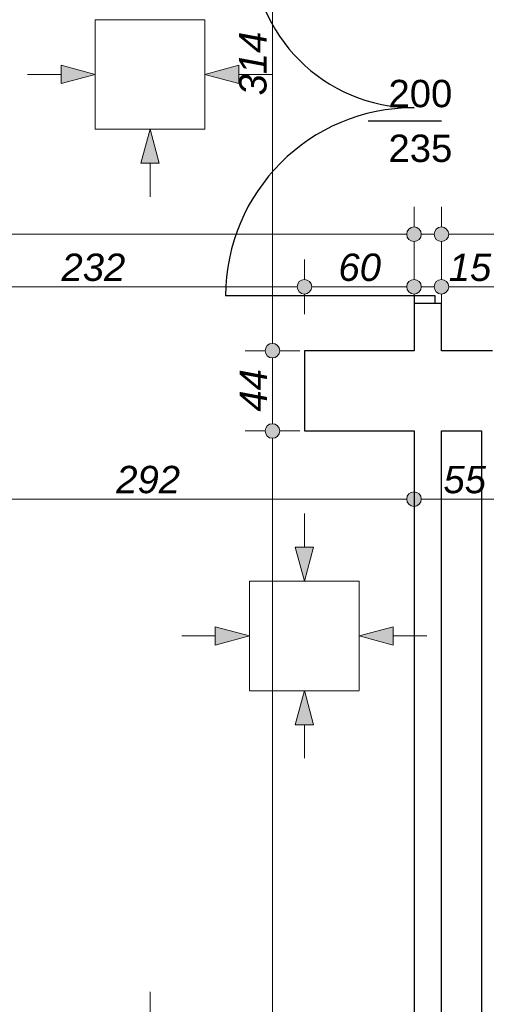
# Model space of a CAD drawing. Header units: millimetres. Extents: x -170998 to -45998, y 10557 to 52557.
# Tile 22 of 92: x -128068 to -125512, y 28357 to 33754. Entities that reach past the tile are written whole.
import ezdxf

# ---------------------------------------------------------------- set-up
doc = ezdxf.new("R2010")
doc.units = ezdxf.units.MM
doc.header["$MEASUREMENT"] = 0
for name, color, linetype in [('Drzwi', 7, 'Continuous'), ('Linia', 7, 'Continuous'), ('Obiekt', 7, 'Continuous'), ('Słup', 7, 'Continuous'), ('Wymiary', 7, 'Continuous'), ('Ściana', 7, 'Continuous')]:
    doc.layers.add(name, color=color, linetype=linetype)
doc.styles.add('Arial', font='txt')
doc.dimstyles.new('GENERATED_STYLE__1', dxfattribs={"dimtxt": 150, "dimasz": 152, "dimexe": 0.18, "dimexo": 0, "dimgap": 0.09, "dimtad": 1, "dimtih": 1, "dimtoh": 1, "dimlfac": 0.1, "dimzin": 0, "dimdsep": 46, "dimtxsty": 'Arial', "dimblk": 'ARROWHEAD_11', "dimblk1": 'ARROWHEAD_11', "dimblk2": 'ARROWHEAD_11', "dimcen": 0.09, "dimclrd": 114, "dimclre": 114, "dimclrt": 114, "dimazin": 0, "dimtfac": 1, "dimtdec": 4, "dimtmove": 0, "dimatfit": 3, "dimfxl": 1, "dimtolj": 1, "dimtzin": 0, "dimarcsym": 0})
doc.dimstyles.new('GENERATED_STYLE__2', dxfattribs={"dimtxt": 150, "dimasz": 152, "dimexe": 0.18, "dimexo": 0, "dimgap": 0.09, "dimtad": 1, "dimlfac": 0.1, "dimzin": 0, "dimdsep": 46, "dimtxsty": 'Arial', "dimblk": 'ARROWHEAD_11', "dimblk1": 'ARROWHEAD_11', "dimblk2": 'ARROWHEAD_11', "dimcen": 0.09, "dimclrd": 114, "dimclre": 114, "dimclrt": 114, "dimazin": 0, "dimtfac": 1, "dimtdec": 4, "dimtmove": 0, "dimatfit": 3, "dimfxl": 1, "dimtolj": 1, "dimtzin": 0, "dimarcsym": 0})

# ---------------------------------------------------------------- blocks, each defined once
blk = doc.blocks.new('*D155')
at = {"layer": 'Wymiary', "linetype": 'Continuous', "lineweight": 13}
for points in [[(-131358, 34625.8), (-131361.1, 34641.1), (-131369.7, 34654.1), (-131382.7, 34662.8), (-131398, 34665.8), (-131413.3, 34662.8), (-131426.3, 34654.1), (-131435, 34641.1), (-131438, 34625.8), (-131435, 34610.5), (-131426.3, 34597.5), (-131413.3, 34588.9), (-131398, 34585.8), (-131382.7, 34588.9), (-131369.7, 34597.5), (-131361.1, 34610.5)], [(-125868, 34625.8), (-125871.1, 34641.1), (-125879.7, 34654.1), (-125892.7, 34662.8), (-125908, 34665.8), (-125923.3, 34662.8), (-125936.3, 34654.1), (-125945, 34641.1), (-125948, 34625.8), (-125945, 34610.5), (-125936.3, 34597.5), (-125923.3, 34588.9), (-125908, 34585.8), (-125892.7, 34588.9), (-125879.7, 34597.5), (-125871.1, 34610.5)]]:
    blk.add_hatch(color=114, dxfattribs=at).paths.add_polyline_path(points)
at = {"layer": 'Wymiary', "color": 114, "lineweight": 13}
for p, q in [((-131398, 34665.8), (-131398, 34775.8)), ((-125908, 34665.8), (-125908, 34775.8)), ((-131358, 34625.8), (-125948, 34625.8)), ((-131398, 34475.8), (-131398, 34585.8)), ((-125908, 34475.8), (-125908, 34585.8))]:
    blk.add_line(p, q, dxfattribs=at)
for centre in [(-131398, 34625.8), (-125908, 34625.8)]:
    blk.add_circle(centre, 40, dxfattribs=at)
at = {"layer": 'Wymiary', "color": 114, "lineweight": 13, "char_height": 150, "attachment_point": 7, "style": 'Arial'}
for s, insert in [('\\A1;{\\fArial|b0|i1|c238|p38;549}', (-128937.6, 34655.8)), ('\\A1;{\\fArial|b0|i1|c238|p38;15}', (-126175.7, 34655.8))]:
    blk.add_mtext(s, dxfattribs=dict(at, insert=insert))
blk = doc.blocks.new('ARROWHEAD_11')
at = {"color": 0, "linetype": 'Continuous', "lineweight": 0}
blk.add_line((0, 0), (-1, 0), dxfattribs=at)
at = {"color": 0, "linetype": 'Continuous', "lineweight": 0, "const_width": 0.25, "flags": 128}
blk.add_lwpolyline([(-0.125, 0, 1), (0.125, 0, 1)], format="xyb", close=True, dxfattribs=at)
blk = doc.blocks.new('*D156')
at = {"layer": 'Wymiary', "linetype": 'Continuous', "lineweight": 13}
for points in [[(-125868, 34625.8), (-125871.1, 34641.1), (-125879.7, 34654.1), (-125892.7, 34662.8), (-125908, 34665.8), (-125923.3, 34662.8), (-125936.3, 34654.1), (-125945, 34641.1), (-125948, 34625.8), (-125945, 34610.5), (-125936.3, 34597.5), (-125923.3, 34588.9), (-125908, 34585.8), (-125892.7, 34588.9), (-125879.7, 34597.5), (-125871.1, 34610.5)], [(-125718, 34625.8), (-125721.1, 34641.1), (-125729.7, 34654.1), (-125742.7, 34662.8), (-125758, 34665.8), (-125773.3, 34662.8), (-125786.3, 34654.1), (-125795, 34641.1), (-125798, 34625.8), (-125795, 34610.5), (-125786.3, 34597.5), (-125773.3, 34588.9), (-125758, 34585.8), (-125742.7, 34588.9), (-125729.7, 34597.5), (-125721.1, 34610.5)]]:
    blk.add_hatch(color=114, dxfattribs=at).paths.add_polyline_path(points)
at = {"layer": 'Wymiary', "color": 114, "lineweight": 13}
for p, q in [((-125908, 34665.8), (-125908, 34775.8)), ((-125758, 34665.8), (-125758, 34775.8)), ((-125868, 34625.8), (-125798, 34625.8)), ((-125908, 34475.8), (-125908, 34585.8)), ((-125758, 34475.8), (-125758, 34585.8))]:
    blk.add_line(p, q, dxfattribs=at)
for centre in [(-125908, 34625.8), (-125758, 34625.8)]:
    blk.add_circle(centre, 40, dxfattribs=at)
blk = doc.blocks.new('*D157')
at = {"layer": 'Wymiary', "linetype": 'Continuous', "lineweight": 13}
for points in [[(-125718, 34625.8), (-125721.1, 34641.1), (-125729.7, 34654.1), (-125742.7, 34662.8), (-125758, 34665.8), (-125773.3, 34662.8), (-125786.3, 34654.1), (-125795, 34641.1), (-125798, 34625.8), (-125795, 34610.5), (-125786.3, 34597.5), (-125773.3, 34588.9), (-125758, 34585.8), (-125742.7, 34588.9), (-125729.7, 34597.5), (-125721.1, 34610.5)], [(-122008, 34625.8), (-122011.1, 34641.1), (-122019.7, 34654.1), (-122032.7, 34662.8), (-122048, 34665.8), (-122063.3, 34662.8), (-122076.3, 34654.1), (-122085, 34641.1), (-122088, 34625.8), (-122085, 34610.5), (-122076.3, 34597.5), (-122063.3, 34588.9), (-122048, 34585.8), (-122032.7, 34588.9), (-122019.7, 34597.5), (-122011.1, 34610.5)]]:
    blk.add_hatch(color=114, dxfattribs=at).paths.add_polyline_path(points)
at = {"layer": 'Wymiary', "color": 114, "lineweight": 13}
for p, q in [((-125758, 34665.8), (-125758, 34775.8)), ((-122048, 34665.8), (-122048, 34775.8)), ((-125718, 34625.8), (-122088, 34625.8)), ((-125758, 34475.8), (-125758, 34585.8)), ((-122048, 34475.8), (-122048, 34585.8))]:
    blk.add_line(p, q, dxfattribs=at)
for centre in [(-125758, 34625.8), (-122048, 34625.8)]:
    blk.add_circle(centre, 40, dxfattribs=at)
at = {"layer": 'Wymiary', "color": 114, "lineweight": 13, "insert": (-124073.8, 34655.8), "char_height": 150, "attachment_point": 7, "style": 'Arial'}
blk.add_mtext('\\A1;{\\fArial|b0|i1|c238|p38;371}', dxfattribs=at)
blk = doc.blocks.new('*D189')
at = {"layer": 'Wymiary', "linetype": 'Continuous', "lineweight": 13}
for points in [[(-128788, 32289.6), (-128791.1, 32304.9), (-128799.7, 32317.9), (-128812.7, 32326.5), (-128828, 32329.6), (-128843.3, 32326.5), (-128856.3, 32317.9), (-128865, 32304.9), (-128868, 32289.6), (-128865, 32274.3), (-128856.3, 32261.3), (-128843.3, 32252.6), (-128828, 32249.6), (-128812.7, 32252.6), (-128799.7, 32261.3), (-128791.1, 32274.3)], [(-126468, 32289.6), (-126471.1, 32304.9), (-126479.7, 32317.9), (-126492.7, 32326.5), (-126508, 32329.6), (-126523.3, 32326.5), (-126536.3, 32317.9), (-126545, 32304.9), (-126548, 32289.6), (-126545, 32274.3), (-126536.3, 32261.3), (-126523.3, 32252.6), (-126508, 32249.6), (-126492.7, 32252.6), (-126479.7, 32261.3), (-126471.1, 32274.3)]]:
    blk.add_hatch(color=114, dxfattribs=at).paths.add_polyline_path(points)
at = {"layer": 'Wymiary', "color": 114, "lineweight": 13}
for p, q in [((-128828, 32329.6), (-128828, 32439.6)), ((-126508, 32329.6), (-126508, 32439.6)), ((-128788, 32289.6), (-126548, 32289.6)), ((-128828, 32139.6), (-128828, 32249.6)), ((-126508, 32139.6), (-126508, 32249.6))]:
    blk.add_line(p, q, dxfattribs=at)
for centre in [(-128828, 32289.6), (-126508, 32289.6)]:
    blk.add_circle(centre, 40, dxfattribs=at)
at = {"layer": 'Wymiary', "color": 114, "lineweight": 13, "insert": (-127838.8, 32319.6), "char_height": 150, "attachment_point": 7, "style": 'Arial'}
blk.add_mtext('\\A1;{\\fArial|b0|i1|c238|p38;232}', dxfattribs=at)
blk = doc.blocks.new('*D190')
at = {"layer": 'Wymiary', "linetype": 'Continuous', "lineweight": 13}
for points in [[(-126468, 32289.6), (-126471.1, 32304.9), (-126479.7, 32317.9), (-126492.7, 32326.5), (-126508, 32329.6), (-126523.3, 32326.5), (-126536.3, 32317.9), (-126545, 32304.9), (-126548, 32289.6), (-126545, 32274.3), (-126536.3, 32261.3), (-126523.3, 32252.6), (-126508, 32249.6), (-126492.7, 32252.6), (-126479.7, 32261.3), (-126471.1, 32274.3)], [(-125868, 32289.6), (-125871.1, 32304.9), (-125879.7, 32317.9), (-125892.7, 32326.5), (-125908, 32329.6), (-125923.3, 32326.5), (-125936.3, 32317.9), (-125945, 32304.9), (-125948, 32289.6), (-125945, 32274.3), (-125936.3, 32261.3), (-125923.3, 32252.6), (-125908, 32249.6), (-125892.7, 32252.6), (-125879.7, 32261.3), (-125871.1, 32274.3)]]:
    blk.add_hatch(color=114, dxfattribs=at).paths.add_polyline_path(points)
at = {"layer": 'Wymiary', "color": 114, "lineweight": 13}
for p, q in [((-126508, 32329.6), (-126508, 32439.6)), ((-125908, 32329.6), (-125908, 32439.6)), ((-126468, 32289.6), (-125948, 32289.6)), ((-126508, 32139.6), (-126508, 32249.6)), ((-125908, 32139.6), (-125908, 32249.6))]:
    blk.add_line(p, q, dxfattribs=at)
for centre in [(-126508, 32289.6), (-125908, 32289.6)]:
    blk.add_circle(centre, 40, dxfattribs=at)
at = {"layer": 'Wymiary', "color": 114, "lineweight": 13, "insert": (-126321.8, 32319.6), "char_height": 150, "attachment_point": 7, "style": 'Arial'}
blk.add_mtext('\\A1;{\\fArial|b0|i1|c238|p38;60}', dxfattribs=at)
blk = doc.blocks.new('*D191')
at = {"layer": 'Wymiary', "linetype": 'Continuous', "lineweight": 13}
for points in [[(-125868, 32289.6), (-125871.1, 32304.9), (-125879.7, 32317.9), (-125892.7, 32326.5), (-125908, 32329.6), (-125923.3, 32326.5), (-125936.3, 32317.9), (-125945, 32304.9), (-125948, 32289.6), (-125945, 32274.3), (-125936.3, 32261.3), (-125923.3, 32252.6), (-125908, 32249.6), (-125892.7, 32252.6), (-125879.7, 32261.3), (-125871.1, 32274.3)], [(-125718, 32289.6), (-125721.1, 32304.9), (-125729.7, 32317.9), (-125742.7, 32326.5), (-125758, 32329.6), (-125773.3, 32326.5), (-125786.3, 32317.9), (-125795, 32304.9), (-125798, 32289.6), (-125795, 32274.3), (-125786.3, 32261.3), (-125773.3, 32252.6), (-125758, 32249.6), (-125742.7, 32252.6), (-125729.7, 32261.3), (-125721.1, 32274.3)]]:
    blk.add_hatch(color=114, dxfattribs=at).paths.add_polyline_path(points)
at = {"layer": 'Wymiary', "color": 114, "lineweight": 13}
for p, q in [((-125908, 32329.6), (-125908, 32439.6)), ((-125758, 32329.6), (-125758, 32439.6)), ((-125868, 32289.6), (-125798, 32289.6)), ((-125908, 32139.6), (-125908, 32249.6)), ((-125758, 32139.6), (-125758, 32249.6))]:
    blk.add_line(p, q, dxfattribs=at)
for centre in [(-125908, 32289.6), (-125758, 32289.6)]:
    blk.add_circle(centre, 40, dxfattribs=at)
blk = doc.blocks.new('*D192')
at = {"layer": 'Wymiary', "linetype": 'Continuous', "lineweight": 13}
for points in [[(-125718, 32289.6), (-125721.1, 32304.9), (-125729.7, 32317.9), (-125742.7, 32326.5), (-125758, 32329.6), (-125773.3, 32326.5), (-125786.3, 32317.9), (-125795, 32304.9), (-125798, 32289.6), (-125795, 32274.3), (-125786.3, 32261.3), (-125773.3, 32252.6), (-125758, 32249.6), (-125742.7, 32252.6), (-125729.7, 32261.3), (-125721.1, 32274.3)], [(-124718, 32289.6), (-124721.1, 32304.9), (-124729.7, 32317.9), (-124742.7, 32326.5), (-124758, 32329.6), (-124773.3, 32326.5), (-124786.3, 32317.9), (-124795, 32304.9), (-124798, 32289.6), (-124795, 32274.3), (-124786.3, 32261.3), (-124773.3, 32252.6), (-124758, 32249.6), (-124742.7, 32252.6), (-124729.7, 32261.3), (-124721.1, 32274.3)]]:
    blk.add_hatch(color=114, dxfattribs=at).paths.add_polyline_path(points)
at = {"layer": 'Wymiary', "color": 114, "lineweight": 13}
for p, q in [((-125758, 32329.6), (-125758, 32439.6)), ((-124758, 32329.6), (-124758, 32439.6)), ((-125718, 32289.6), (-124798, 32289.6)), ((-125758, 32139.6), (-125758, 32249.6)), ((-124758, 32139.6), (-124758, 32249.6))]:
    blk.add_line(p, q, dxfattribs=at)
for centre in [(-125758, 32289.6), (-124758, 32289.6)]:
    blk.add_circle(centre, 40, dxfattribs=at)
at = {"layer": 'Wymiary', "color": 114, "lineweight": 13, "char_height": 150, "attachment_point": 7, "style": 'Arial'}
for s, insert in [('\\A1;{\\fArial|b0|i1|c238|p38;15}', (-125718, 32319.6)), ('\\A1;{\\fArial|b0|i1|c238|p38;100}', (-125314.9, 32319.6))]:
    blk.add_mtext(s, dxfattribs=dict(at, insert=insert))
blk = doc.blocks.new('*D219')
at = {"layer": 'Wymiary', "linetype": 'Continuous', "lineweight": 13}
for points in [[(-142058, 32577.6), (-142061.1, 32592.9), (-142069.7, 32605.9), (-142082.7, 32614.5), (-142098, 32617.6), (-142113.3, 32614.5), (-142126.3, 32605.9), (-142135, 32592.9), (-142138, 32577.6), (-142135, 32562.3), (-142126.3, 32549.3), (-142113.3, 32540.6), (-142098, 32537.6), (-142082.7, 32540.6), (-142069.7, 32549.3), (-142061.1, 32562.3)], [(-125868, 32577.6), (-125871.1, 32592.9), (-125879.7, 32605.9), (-125892.7, 32614.5), (-125908, 32617.6), (-125923.3, 32614.5), (-125936.3, 32605.9), (-125945, 32592.9), (-125948, 32577.6), (-125945, 32562.3), (-125936.3, 32549.3), (-125923.3, 32540.6), (-125908, 32537.6), (-125892.7, 32540.6), (-125879.7, 32549.3), (-125871.1, 32562.3)]]:
    blk.add_hatch(color=114, dxfattribs=at).paths.add_polyline_path(points)
at = {"layer": 'Wymiary', "color": 114, "lineweight": 13}
for p, q in [((-142098, 32617.6), (-142098, 32727.6)), ((-125908, 32617.6), (-125908, 32727.6)), ((-142178, 32577.6), (-142138, 32577.6)), ((-142058, 32577.6), (-125948, 32577.6)), ((-125868, 32577.6), (-125828, 32577.6)), ((-142098, 32427.6), (-142098, 32537.6)), ((-125908, 32427.6), (-125908, 32537.6))]:
    blk.add_line(p, q, dxfattribs=at)
for centre in [(-142098, 32577.6), (-125908, 32577.6)]:
    blk.add_circle(centre, 40, dxfattribs=at)
at = {"layer": 'Wymiary', "color": 114, "lineweight": 13, "insert": (-134259.5, 32607.6), "char_height": 150, "attachment_point": 7, "style": 'Arial'}
blk.add_mtext('\\A1;{\\fArial|b0|i1|c238|p38;1\xa0619}', dxfattribs=at)
blk = doc.blocks.new('*D220')
at = {"layer": 'Wymiary', "linetype": 'Continuous', "lineweight": 13}
for points in [[(-125718, 32577.6), (-125721.1, 32592.9), (-125729.7, 32605.9), (-125742.7, 32614.5), (-125758, 32617.6), (-125773.3, 32614.5), (-125786.3, 32605.9), (-125795, 32592.9), (-125798, 32577.6), (-125795, 32562.3), (-125786.3, 32549.3), (-125773.3, 32540.6), (-125758, 32537.6), (-125742.7, 32540.6), (-125729.7, 32549.3), (-125721.1, 32562.3)], [(-104048, 32577.6), (-104051.1, 32592.9), (-104059.7, 32605.9), (-104072.7, 32614.5), (-104088, 32617.6), (-104103.3, 32614.5), (-104116.3, 32605.9), (-104125, 32592.9), (-104128, 32577.6), (-104125, 32562.3), (-104116.3, 32549.3), (-104103.3, 32540.6), (-104088, 32537.6), (-104072.7, 32540.6), (-104059.7, 32549.3), (-104051.1, 32562.3)]]:
    blk.add_hatch(color=114, dxfattribs=at).paths.add_polyline_path(points)
at = {"layer": 'Wymiary', "color": 114, "lineweight": 13}
for p, q in [((-125758, 32617.6), (-125758, 32727.6)), ((-104088, 32617.6), (-104088, 32727.6)), ((-125838, 32577.6), (-125798, 32577.6)), ((-125718, 32577.6), (-104128, 32577.6)), ((-104048, 32577.6), (-104008, 32577.6)), ((-125758, 32427.6), (-125758, 32537.6)), ((-104088, 32427.6), (-104088, 32537.6))]:
    blk.add_line(p, q, dxfattribs=at)
for centre in [(-125758, 32577.6), (-104088, 32577.6)]:
    blk.add_circle(centre, 40, dxfattribs=at)
at = {"layer": 'Wymiary', "color": 114, "lineweight": 13, "insert": (-115179.5, 32607.6), "char_height": 150, "attachment_point": 7, "style": 'Arial'}
blk.add_mtext('\\A1;{\\fArial|b0|i1|c238|p38;2\xa0167}', dxfattribs=at)
blk = doc.blocks.new('*D552')
at = {"layer": 'Wymiary', "linetype": 'Continuous', "lineweight": 13}
for points in [[(-128788, 31126.1), (-128791.1, 31141.4), (-128799.7, 31154.4), (-128812.7, 31163), (-128828, 31166.1), (-128843.3, 31163), (-128856.3, 31154.4), (-128865, 31141.4), (-128868, 31126.1), (-128865, 31110.8), (-128856.3, 31097.8), (-128843.3, 31089.1), (-128828, 31086.1), (-128812.7, 31089.1), (-128799.7, 31097.8), (-128791.1, 31110.8)], [(-125868, 31126.1), (-125871.1, 31141.4), (-125879.7, 31154.4), (-125892.7, 31163), (-125908, 31166.1), (-125923.3, 31163), (-125936.3, 31154.4), (-125945, 31141.4), (-125948, 31126.1), (-125945, 31110.8), (-125936.3, 31097.8), (-125923.3, 31089.1), (-125908, 31086.1), (-125892.7, 31089.1), (-125879.7, 31097.8), (-125871.1, 31110.8)]]:
    blk.add_hatch(color=114, dxfattribs=at).paths.add_polyline_path(points)
at = {"layer": 'Wymiary', "color": 114, "lineweight": 13}
for p, q in [((-128828, 31166.1), (-128828, 31276.1)), ((-125908, 31166.1), (-125908, 31276.1)), ((-128788, 31126.1), (-125948, 31126.1)), ((-128828, 30976.1), (-128828, 31086.1)), ((-125908, 30976.1), (-125908, 31086.1))]:
    blk.add_line(p, q, dxfattribs=at)
for centre in [(-128828, 31126.1), (-125908, 31126.1)]:
    blk.add_circle(centre, 40, dxfattribs=at)
at = {"layer": 'Wymiary', "color": 114, "lineweight": 13, "insert": (-127538.8, 31156.1), "char_height": 150, "attachment_point": 7, "style": 'Arial'}
blk.add_mtext('\\A1;{\\fArial|b0|i1|c238|p38;292}', dxfattribs=at)
blk = doc.blocks.new('*D553')
at = {"layer": 'Wymiary', "linetype": 'Continuous', "lineweight": 13}
for points in [[(-125868, 31126.1), (-125871.1, 31141.4), (-125879.7, 31154.4), (-125892.7, 31163), (-125908, 31166.1), (-125923.3, 31163), (-125936.3, 31154.4), (-125945, 31141.4), (-125948, 31126.1), (-125945, 31110.8), (-125936.3, 31097.8), (-125923.3, 31089.1), (-125908, 31086.1), (-125892.7, 31089.1), (-125879.7, 31097.8), (-125871.1, 31110.8)], [(-125318, 31126.1), (-125321.1, 31141.4), (-125329.7, 31154.4), (-125342.7, 31163), (-125358, 31166.1), (-125373.3, 31163), (-125386.3, 31154.4), (-125395, 31141.4), (-125398, 31126.1), (-125395, 31110.8), (-125386.3, 31097.8), (-125373.3, 31089.1), (-125358, 31086.1), (-125342.7, 31089.1), (-125329.7, 31097.8), (-125321.1, 31110.8)]]:
    blk.add_hatch(color=114, dxfattribs=at).paths.add_polyline_path(points)
at = {"layer": 'Wymiary', "color": 114, "lineweight": 13}
for p, q in [((-125908, 31166.1), (-125908, 31276.1)), ((-125358, 31166.1), (-125358, 31276.1)), ((-125868, 31126.1), (-125398, 31126.1)), ((-125908, 30976.1), (-125908, 31086.1)), ((-125358, 30976.1), (-125358, 31086.1))]:
    blk.add_line(p, q, dxfattribs=at)
for centre in [(-125908, 31126.1), (-125358, 31126.1)]:
    blk.add_circle(centre, 40, dxfattribs=at)
at = {"layer": 'Wymiary', "color": 114, "lineweight": 13, "insert": (-125746.8, 31156.1), "char_height": 150, "attachment_point": 7, "style": 'Arial'}
blk.add_mtext('\\A1;{\\fArial|b0|i1|c238|p38;55}', dxfattribs=at)
blk = doc.blocks.new('*D632')
at = {"layer": 'Wymiary', "linetype": 'Continuous', "lineweight": 13}
for points in [[(-126643.6, 31499.4), (-126646.6, 31514.7), (-126655.3, 31527.6), (-126668.3, 31536.3), (-126683.6, 31539.4), (-126698.9, 31536.3), (-126711.8, 31527.6), (-126720.5, 31514.7), (-126723.6, 31499.4), (-126720.5, 31484.1), (-126711.8, 31471.1), (-126698.9, 31462.4), (-126683.6, 31459.4), (-126668.3, 31462.4), (-126655.3, 31471.1), (-126646.6, 31484.1)], [(-126643.6, 24739.4), (-126646.6, 24754.7), (-126655.3, 24767.6), (-126668.3, 24776.3), (-126683.6, 24779.4), (-126698.9, 24776.3), (-126711.8, 24767.6), (-126720.5, 24754.7), (-126723.6, 24739.4), (-126720.5, 24724.1), (-126711.8, 24711.1), (-126698.9, 24702.4), (-126683.6, 24699.4), (-126668.3, 24702.4), (-126655.3, 24711.1), (-126646.6, 24724.1)]]:
    blk.add_hatch(color=114, dxfattribs=at).paths.add_polyline_path(points)
at = {"layer": 'Wymiary', "color": 114, "lineweight": 13}
for p, q in [((-126723.6, 31499.4), (-126833.6, 31499.4)), ((-126533.6, 31499.4), (-126643.6, 31499.4)), ((-126683.6, 24779.4), (-126683.6, 31459.4)), ((-126723.6, 24739.4), (-126833.6, 24739.4)), ((-126533.6, 24739.4), (-126643.6, 24739.4)), ((-126683.6, 24659.4), (-126683.6, 24699.4))]:
    blk.add_line(p, q, dxfattribs=at)
for centre in [(-126683.6, 31499.4), (-126683.6, 24739.4)]:
    blk.add_circle(centre, 40, dxfattribs=at)
at = {"layer": 'Wymiary', "color": 114, "lineweight": 13, "insert": (-126713.6, 27948.6), "char_height": 150, "attachment_point": 7, "rotation": 90, "style": 'Arial'}
blk.add_mtext('\\A1;{\\fArial|b0|i1|c238|p38;676}', dxfattribs=at)
blk = doc.blocks.new('*D633')
at = {"layer": 'Wymiary', "linetype": 'Continuous', "lineweight": 13}
for points in [[(-126643.6, 31939.4), (-126646.6, 31954.7), (-126655.3, 31967.6), (-126668.3, 31976.3), (-126683.6, 31979.4), (-126698.9, 31976.3), (-126711.8, 31967.6), (-126720.5, 31954.7), (-126723.6, 31939.4), (-126720.5, 31924.1), (-126711.8, 31911.1), (-126698.9, 31902.4), (-126683.6, 31899.4), (-126668.3, 31902.4), (-126655.3, 31911.1), (-126646.6, 31924.1)], [(-126643.6, 31499.4), (-126646.6, 31514.7), (-126655.3, 31527.6), (-126668.3, 31536.3), (-126683.6, 31539.4), (-126698.9, 31536.3), (-126711.8, 31527.6), (-126720.5, 31514.7), (-126723.6, 31499.4), (-126720.5, 31484.1), (-126711.8, 31471.1), (-126698.9, 31462.4), (-126683.6, 31459.4), (-126668.3, 31462.4), (-126655.3, 31471.1), (-126646.6, 31484.1)]]:
    blk.add_hatch(color=114, dxfattribs=at).paths.add_polyline_path(points)
at = {"layer": 'Wymiary', "color": 114, "lineweight": 13}
for p, q in [((-126723.6, 31939.4), (-126833.6, 31939.4)), ((-126683.6, 31539.4), (-126683.6, 31899.4)), ((-126533.6, 31939.4), (-126643.6, 31939.4)), ((-126723.6, 31499.4), (-126833.6, 31499.4)), ((-126533.6, 31499.4), (-126643.6, 31499.4))]:
    blk.add_line(p, q, dxfattribs=at)
for centre in [(-126683.6, 31939.4), (-126683.6, 31499.4)]:
    blk.add_circle(centre, 40, dxfattribs=at)
at = {"layer": 'Wymiary', "color": 114, "lineweight": 13, "insert": (-126713.6, 31605.5), "char_height": 150, "attachment_point": 7, "rotation": 90, "style": 'Arial'}
blk.add_mtext('\\A1;{\\fArial|b0|i1|c238|p38;44}', dxfattribs=at)
blk = doc.blocks.new('*D634')
at = {"layer": 'Wymiary', "linetype": 'Continuous', "lineweight": 13}
for points in [[(-126643.6, 35079.3), (-126646.6, 35094.6), (-126655.3, 35107.6), (-126668.3, 35116.3), (-126683.6, 35119.3), (-126698.9, 35116.3), (-126711.8, 35107.6), (-126720.5, 35094.6), (-126723.6, 35079.3), (-126720.5, 35064), (-126711.8, 35051), (-126698.9, 35042.4), (-126683.6, 35039.3), (-126668.3, 35042.4), (-126655.3, 35051), (-126646.6, 35064)], [(-126643.6, 31939.4), (-126646.6, 31954.7), (-126655.3, 31967.6), (-126668.3, 31976.3), (-126683.6, 31979.4), (-126698.9, 31976.3), (-126711.8, 31967.6), (-126720.5, 31954.7), (-126723.6, 31939.4), (-126720.5, 31924.1), (-126711.8, 31911.1), (-126698.9, 31902.4), (-126683.6, 31899.4), (-126668.3, 31902.4), (-126655.3, 31911.1), (-126646.6, 31924.1)]]:
    blk.add_hatch(color=114, dxfattribs=at).paths.add_polyline_path(points)
at = {"layer": 'Wymiary', "color": 114, "lineweight": 13}
for p, q in [((-126723.6, 35079.3), (-126833.6, 35079.3)), ((-126683.6, 31979.4), (-126683.6, 35039.3)), ((-126533.6, 35079.3), (-126643.6, 35079.3)), ((-126723.6, 31939.4), (-126833.6, 31939.4)), ((-126533.6, 31939.4), (-126643.6, 31939.4))]:
    blk.add_line(p, q, dxfattribs=at)
for centre in [(-126683.6, 35079.3), (-126683.6, 31939.4)]:
    blk.add_circle(centre, 40, dxfattribs=at)
at = {"layer": 'Wymiary', "color": 114, "lineweight": 13, "insert": (-126713.6, 33338.6), "char_height": 150, "attachment_point": 7, "rotation": 90, "style": 'Arial'}
blk.add_mtext('\\A1;{\\fArial|b0|i1|c238|p38;314}', dxfattribs=at)

msp = doc.modelspace()

# ---------------------------------------------------------------- hatches: boundary and pattern name
at = {"layer": 'Linia', "linetype": 'Continuous', "lineweight": 13}
for points in [[(-127654.74, 33453.951), (-127841.342, 33503.951), (-127841.342, 33403.951)], [(-127053.94, 33453.951), (-126867.337, 33403.951), (-126867.337, 33503.951)], [(-127353.54, 33153.951), (-127403.291, 32967.282), (-127303.291, 32967.415)], [(-126508.513, 30676.107), (-126458.264, 30862.643), (-126558.264, 30862.776)], [(-126809.713, 30376.108), (-126996.316, 30426.108), (-126996.316, 30326.108)], [(-126208.913, 30376.108), (-126022.311, 30326.108), (-126022.311, 30426.108)], [(-126508.513, 30076.108), (-126558.264, 29889.439), (-126458.264, 29889.572)]]:
    msp.add_hatch(color=150, dxfattribs=at).paths.add_polyline_path(points)

# ---------------------------------------------------------------- linework, layer by layer
at = {"layer": 'Drzwi'}
for p, q in [((-125908.019, 32239.32), (-126940.019, 32239.32)), ((-125793.019, 32239.32), (-125908.019, 32239.32)), ((-125908.019, 32239.32), (-125908.019, 32199.32)), ((-125793.019, 32199.32), (-125793.019, 32239.32)), ((-125908.019, 32199.32), (-125793.019, 32199.32)), ((-125908.019, 32199.32), (-125793.019, 32199.32))]:
    msp.add_line(p, q, dxfattribs=at)
for centre, radius, start, end in [((-125908.019, 34159.32), 888, 180, 270), ((-125908.019, 32239.32), 1032, 90, 180)]:
    msp.add_arc(centre, radius, start, end, dxfattribs=at)
at = {"layer": 'Linia', "color": 150, "lineweight": 13}
for p, q in [((-127053.94, 33753.551), (-127653.94, 33753.551)), ((-127653.94, 33753.551), (-127653.94, 33154.351)), ((-127053.94, 33154.351), (-127053.94, 33753.551)), ((-127654.74, 33453.951), (-127841.342, 33503.951)), ((-127841.342, 33403.951), (-127841.342, 33503.951)), ((-127053.94, 33453.951), (-126867.337, 33503.951)), ((-126867.337, 33503.951), (-126867.337, 33403.951)), ((-128025.115, 33453.951), (-127841.342, 33453.951)), ((-127654.74, 33453.951), (-127841.342, 33403.951)), ((-127053.94, 33453.951), (-126867.337, 33403.951)), ((-126683.565, 33453.951), (-126867.337, 33453.951)), ((-127653.94, 33153.551), (-127053.94, 33153.551)), ((-127353.54, 33153.951), (-127403.291, 32967.282)), ((-127353.54, 33153.951), (-127303.291, 32967.415)), ((-127303.291, 32967.415), (-127403.291, 32967.282)), ((-127353.045, 32783.576), (-127353.291, 32967.349)), ((-126508.019, 31046.482), (-126508.264, 30862.71)), ((-126508.513, 30676.107), (-126558.264, 30862.776)), ((-126558.264, 30862.776), (-126458.264, 30862.643)), ((-126508.513, 30676.107), (-126458.264, 30862.643)), ((-126208.913, 30675.708), (-126808.913, 30675.708)), ((-126808.913, 30675.708), (-126808.913, 30076.508)), ((-126208.913, 30076.508), (-126208.913, 30675.708)), ((-126809.713, 30376.108), (-126996.316, 30426.108)), ((-126996.316, 30326.108), (-126996.316, 30426.108)), ((-126208.913, 30376.108), (-126022.311, 30426.108)), ((-126022.311, 30426.108), (-126022.311, 30326.108)), ((-127180.088, 30376.108), (-126996.316, 30376.108)), ((-126809.713, 30376.108), (-126996.316, 30326.108)), ((-126208.913, 30376.108), (-126022.311, 30326.108)), ((-125838.538, 30376.108), (-126022.311, 30376.108)), ((-126808.913, 30075.708), (-126208.913, 30075.708)), ((-126508.513, 30076.108), (-126558.264, 29889.439)), ((-126508.513, 30076.108), (-126458.264, 29889.572)), ((-126458.264, 29889.572), (-126558.264, 29889.439)), ((-126508.019, 29705.733), (-126508.264, 29889.506)), ((-127353.045, 28424.824), (-127353.291, 28241.051))]:
    msp.add_line(p, q, dxfattribs=at)
at = {"layer": 'Obiekt'}
msp.add_line((-126159.397, 33199.32), (-125758.019, 33199.32), dxfattribs=at)
at = {"layer": 'Słup'}
for p, q in [((-125908.019, 31939.362), (-126508.019, 31939.362)), ((-126508.019, 31939.362), (-126508.019, 31499.363)), ((-125538.019, 31939.363), (-125758.019, 31939.362)), ((-125478.019, 31939.362), (-125538.019, 31939.363)), ((-126508.019, 31499.363), (-125908.019, 31499.363)), ((-125758.019, 31499.363), (-125538.019, 31499.363))]:
    msp.add_line(p, q, dxfattribs=at)
at = {"layer": 'Ściana'}
for p, q in [((-125908.019, 32199.32), (-125793.019, 32199.32)), ((-125793.019, 32199.32), (-125758.019, 32199.32))]:
    msp.add_line(p, q, dxfattribs=at)
at = {"layer": 'Ściana', "flags": 128}
for points in [[(-125908.019, 32199.32), (-125908.019, 31939.363)], [(-125758.019, 31939.363), (-125758.019, 32199.32)], [(-125908.019, 31499.362), (-125908.019, 24739.363)], [(-125758.019, 26439.32), (-125758.019, 31499.362)], [(-125538.019, 31499.363), (-125538.019, 26439.32)]]:
    msp.add_lwpolyline(points, dxfattribs=at)

# ---------------------------------------------------------------- texts
at = {"layer": 'Obiekt', "char_height": 150, "attachment_point": 7, "style": 'Arial'}
for s, insert in [('\\A1;{\\fArial|b0|i0|c238|p38;200}', (-126047.845, 33271.852)), ('\\A1;{\\fArial|b0|i0|c238|p38;235}', (-126047.845, 32971.749))]:
    msp.add_mtext(s, dxfattribs=dict(at, insert=insert))

# ---------------------------------------------------------------- dimensions: what is measured, and where the dimension line sits
at = {"layer": 'Wymiary', "color": 114, "lineweight": 13}
for base, p1, p2, picture, middle in [((-126683.565, 35079.32), (-126508.019, 31939.363), (-125843.019, 35079.32), '*D634', (-126788.565, 33509.341)), ((-126683.565, 31939.363), (-126508.019, 31499.363), (-126508.019, 31939.363), '*D633', (-126788.565, 31719.363)), ((-126683.565, 31499.363), (-126680.088, 24739.363), (-126508.019, 31499.363), '*D632', (-126788.565, 28119.363))]:
    dim = msp.add_linear_dim(base=base, p1=p1, p2=p2, angle=90, dimstyle='GENERATED_STYLE__2', dxfattribs=at)
    dim.commit()
    dim.dimension.update_dxf_attribs({"geometry": picture, "text_midpoint": middle, "dimtype": 160, "text_rotation": 90})
for base, p1, p2, picture, middle in [((-125908.019, 34625.82), (-131398.018, 35079.32), (-125908.019, 28394.32), '*D155', (-128766.848, 34730.82)), ((-122048.019, 34625.82), (-125758.019, 28394.32), (-122048.019, 35079.32), '*D157', (-123903.019, 34730.82)), ((-125758.019, 34625.82), (-125908.019, 28394.32), (-125758.019, 28394.32), '*D156', (-126061.848, 34730.82)), ((-125908.019, 32577.59), (-142098.018, 33589.301), (-125908.019, 28394.32), '*D219', (-134003.019, 32682.59)), ((-104088.019, 32577.59), (-125758.019, 32199.32), (-104088.019, 31939.32), '*D220', (-114923.019, 32682.59)), ((-126508.019, 32289.584), (-128828.018, 31949.281), (-126508.019, 31939.363), '*D189', (-127668.019, 32394.584)), ((-125908.019, 32289.584), (-126508.019, 31939.363), (-125908.019, 28394.32), '*D190', (-126208.019, 32394.584)), ((-124758.019, 32289.584), (-125758.019, 28394.32), (-124758.019, 31939.32), '*D192', (-125144.19, 32394.584)), ((-125758.019, 32289.584), (-125908.019, 28394.32), (-125758.019, 28394.32), '*D191', (-125604.19, 32394.584)), ((-125908.019, 31126.087), (-128828.018, 31949.281), (-125908.019, 28394.32), '*D552', (-127368.019, 31231.087)), ((-125358.019, 31126.087), (-125908.019, 28394.32), (-125358.019, 31789.32), '*D553', (-125633.019, 31231.087))]:
    dim = msp.add_linear_dim(base=base, p1=p1, p2=p2, dimstyle='GENERATED_STYLE__1', dxfattribs=at)
    dim.commit()
    dim.dimension.update_dxf_attribs({"geometry": picture, "text_midpoint": middle, "dimtype": 160})

doc.saveas('drawing.dxf')
